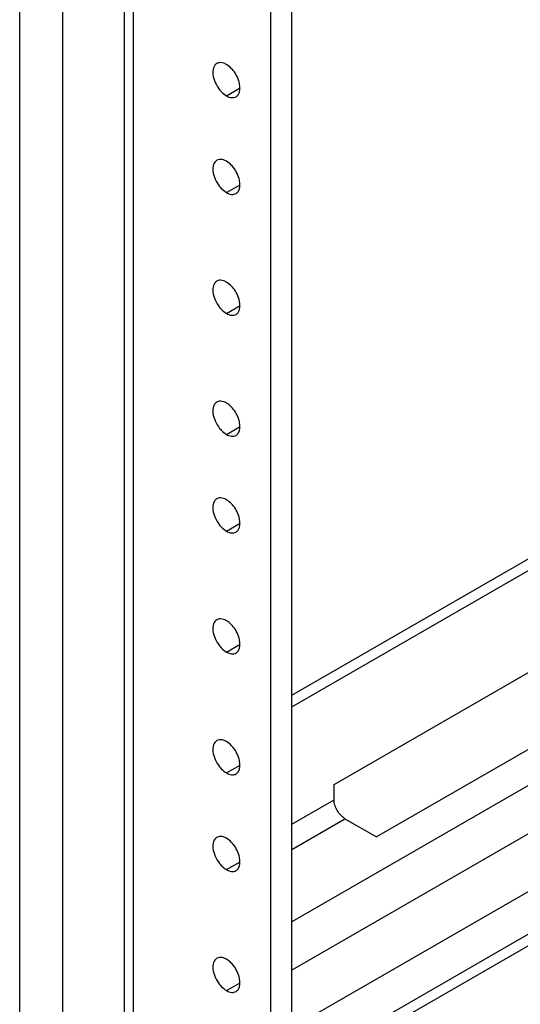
# Model space of a CAD drawing. Header units: inches. Extents: x 5 to 265, y 5 to 171.
# Tile 34 of 212: x 189.39 to 191.5, y 80.94 to 85.1. Entities that reach past the tile are written whole.
import ezdxf

# ---------------------------------------------------------------- set-up
doc = ezdxf.new("R2010")
doc.units = ezdxf.units.IN
doc.header["$LTSCALE"] = 14.96
doc.header["$MEASUREMENT"] = 0
doc.layers.get('0').update_dxf_attribs({"linetype": 'CONTINUOUS'})
doc.layers.add('03_ALL_AXES', color=7, linetype='CONTINUOUS')

msp = doc.modelspace()

# ---------------------------------------------------------------- linework, layer by layer
at = {"color": 7, "linetype": 'Continuous'}
for p, q in [((189.386, 73.138), (189.386, 126.8056)), ((189.828, 73.2878), (189.828, 126.5505)), ((189.8658, 73.3405), (189.8658, 126.5286)), ((190.4453, 73.1), (190.4453, 126.1941)), ((190.5337, 73.151), (190.5337, 126.143)), ((189.5685, 73.138), (189.5685, 103.8439)), ((190.5337, 82.2477), (195.0046, 84.829)), ((190.5337, 82.1987), (195.0046, 84.78)), ((195.0046, 83.872), (190.5337, 81.2907)), ((195.0046, 83.6679), (190.5337, 81.0866)), ((190.7119, 81.8713), (191.5957, 82.3816)), ((191.7748, 82.1598), (190.8909, 81.6495)), ((190.5337, 80.8441), (192.4266, 81.937)), ((190.7119, 81.8059), (190.7119, 81.8713)), ((190.5337, 81.7031), (190.7119, 81.8059)), ((192.3842, 81.732), (190.5337, 80.6637)), ((190.5337, 81.5969), (190.7578, 81.7263)), ((192.4266, 81.7075), (190.5337, 80.6147)), ((190.7578, 81.7263), (190.8909, 81.6495))]:
    msp.add_line(p, q, dxfattribs=at)
msp.add_open_spline([(190.7578, 81.7263), (190.7513, 81.7301), (190.7389, 81.7405), (190.7245, 81.7602), (190.7147, 81.7825), (190.7119, 81.7984), (190.7119, 81.8059)], degree=3, knots=[0, 0, 0, 0, 0.237222, 0.499999, 0.762776, 1, 1, 1, 1], dxfattribs=at)
at = {"layer": '03_ALL_AXES', "color": 7, "linetype": 'Continuous'}
for p, q in [((190.2579, 84.7772), (190.3152, 84.8103)), ((190.2579, 84.369), (190.3152, 84.402)), ((190.2579, 83.8587), (190.3152, 83.8917)), ((190.2579, 83.3483), (190.3152, 83.3814)), ((190.2579, 82.9401), (190.3152, 82.9732)), ((190.2579, 82.4298), (190.3152, 82.4628)), ((190.2579, 81.9195), (190.3152, 81.9525)), ((190.2579, 81.5112), (190.3152, 81.5443)), ((190.2579, 81.0009), (190.3152, 81.034))]:
    msp.add_line(p, q, dxfattribs=at)
for points, knots in [([(190.2174, 84.9135), (190.211, 84.9098), (190.2004, 84.8944), (190.1998, 84.8652), (190.2091, 84.8329), (190.2216, 84.8122), (190.2293, 84.8026)], [0, 0, 0, 0, 0.182426, 0.415793, 0.699097, 1, 1, 1, 1]), ([(190.2579, 84.9095), (190.2555, 84.9109), (190.2466, 84.9154), (190.2364, 84.9178), (190.2293, 84.9172)], [0, 0, 0, 0, 0.277751, 1, 1, 1, 1]), ([(190.2865, 84.8841), (190.2844, 84.8868), (190.276, 84.8964), (190.266, 84.9048), (190.2579, 84.9095)], [0, 0, 0, 0, 0.26699, 1, 1, 1, 1]), ([(190.3075, 84.7817), (190.3166, 84.7945), (190.3163, 84.8356), (190.2994, 84.8681), (190.2865, 84.8841)], [0, 0, 0, 0, 0.433871, 1, 1, 1, 1]), ([(190.2293, 84.8026), (190.2314, 84.8), (190.2398, 84.7903), (190.2498, 84.7819), (190.2579, 84.7772)], [0, 0, 0, 0, 0.26699, 1, 1, 1, 1]), ([(190.2579, 84.7772), (190.2646, 84.7734), (190.278, 84.7678), (190.2929, 84.7701), (190.2984, 84.7732)], [0, 0, 0, 0, 0.54998, 1, 1, 1, 1]), ([(190.2174, 84.5053), (190.211, 84.5015), (190.2004, 84.4862), (190.1998, 84.4569), (190.2091, 84.4246), (190.2216, 84.4039), (190.2293, 84.3944)], [0, 0, 0, 0, 0.182426, 0.415793, 0.699097, 1, 1, 1, 1]), ([(190.2579, 84.5012), (190.2555, 84.5026), (190.2466, 84.5071), (190.2364, 84.5095), (190.2293, 84.5089)], [0, 0, 0, 0, 0.277751, 1, 1, 1, 1]), ([(190.2865, 84.4759), (190.2844, 84.4785), (190.276, 84.4881), (190.266, 84.4966), (190.2579, 84.5012)], [0, 0, 0, 0, 0.26699, 1, 1, 1, 1]), ([(190.3075, 84.3734), (190.3166, 84.3863), (190.3163, 84.4273), (190.2994, 84.4599), (190.2865, 84.4759)], [0, 0, 0, 0, 0.433871, 1, 1, 1, 1]), ([(190.2293, 84.3944), (190.2314, 84.3917), (190.2398, 84.3821), (190.2498, 84.3737), (190.2579, 84.369)], [0, 0, 0, 0, 0.26699, 1, 1, 1, 1]), ([(190.2579, 84.369), (190.2646, 84.3651), (190.278, 84.3596), (190.2929, 84.3618), (190.2984, 84.365)], [0, 0, 0, 0, 0.54998, 1, 1, 1, 1]), ([(190.2174, 83.9949), (190.211, 83.9912), (190.2004, 83.9759), (190.1998, 83.9466), (190.2091, 83.9143), (190.2216, 83.8936), (190.2293, 83.8841)], [0, 0, 0, 0, 0.182426, 0.415793, 0.699097, 1, 1, 1, 1]), ([(190.2579, 83.9909), (190.2555, 83.9923), (190.2466, 83.9968), (190.2364, 83.9992), (190.2293, 83.9986)], [0, 0, 0, 0, 0.277751, 1, 1, 1, 1]), ([(190.2865, 83.9655), (190.2844, 83.9682), (190.276, 83.9778), (190.266, 83.9862), (190.2579, 83.9909)], [0, 0, 0, 0, 0.26699, 1, 1, 1, 1]), ([(190.3075, 83.8631), (190.3166, 83.876), (190.3163, 83.917), (190.2994, 83.9495), (190.2865, 83.9655)], [0, 0, 0, 0, 0.433871, 1, 1, 1, 1]), ([(190.2293, 83.8841), (190.2314, 83.8814), (190.2398, 83.8718), (190.2498, 83.8633), (190.2579, 83.8587)], [0, 0, 0, 0, 0.26699, 1, 1, 1, 1]), ([(190.2579, 83.8587), (190.2646, 83.8548), (190.278, 83.8493), (190.2929, 83.8515), (190.2984, 83.8547)], [0, 0, 0, 0, 0.54998, 1, 1, 1, 1]), ([(190.2579, 83.4806), (190.2555, 83.482), (190.2466, 83.4865), (190.2364, 83.4889), (190.2293, 83.4883)], [0, 0, 0, 0, 0.277751, 1, 1, 1, 1]), ([(190.2174, 83.4846), (190.211, 83.4809), (190.2004, 83.4656), (190.1998, 83.4363), (190.2091, 83.404), (190.2216, 83.3833), (190.2293, 83.3737)], [0, 0, 0, 0, 0.182426, 0.415793, 0.699097, 1, 1, 1, 1]), ([(190.2865, 83.4552), (190.2844, 83.4579), (190.276, 83.4675), (190.266, 83.4759), (190.2579, 83.4806)], [0, 0, 0, 0, 0.26699, 1, 1, 1, 1]), ([(190.3075, 83.3528), (190.3166, 83.3657), (190.3163, 83.4067), (190.2994, 83.4392), (190.2865, 83.4552)], [0, 0, 0, 0, 0.433871, 1, 1, 1, 1]), ([(190.2293, 83.3737), (190.2314, 83.3711), (190.2398, 83.3615), (190.2498, 83.353), (190.2579, 83.3483)], [0, 0, 0, 0, 0.26699, 1, 1, 1, 1]), ([(190.2579, 83.3483), (190.2646, 83.3445), (190.278, 83.339), (190.2929, 83.3412), (190.2984, 83.3443)], [0, 0, 0, 0, 0.54998, 1, 1, 1, 1]), ([(190.2174, 83.0764), (190.211, 83.0727), (190.2004, 83.0573), (190.1998, 83.0281), (190.2091, 82.9957), (190.2216, 82.975), (190.2293, 82.9655)], [0, 0, 0, 0, 0.182426, 0.415793, 0.699097, 1, 1, 1, 1]), ([(190.2579, 83.0724), (190.2555, 83.0738), (190.2466, 83.0782), (190.2364, 83.0807), (190.2293, 83.08)], [0, 0, 0, 0, 0.277751, 1, 1, 1, 1]), ([(190.2865, 83.047), (190.2844, 83.0496), (190.276, 83.0593), (190.266, 83.0677), (190.2579, 83.0724)], [0, 0, 0, 0, 0.26699, 1, 1, 1, 1]), ([(190.3075, 82.9445), (190.3166, 82.9574), (190.3163, 82.9984), (190.2994, 83.031), (190.2865, 83.047)], [0, 0, 0, 0, 0.433871, 1, 1, 1, 1]), ([(190.2293, 82.9655), (190.2314, 82.9628), (190.2398, 82.9532), (190.2498, 82.9448), (190.2579, 82.9401)], [0, 0, 0, 0, 0.26699, 1, 1, 1, 1]), ([(190.2579, 82.9401), (190.2646, 82.9362), (190.278, 82.9307), (190.2929, 82.9329), (190.2984, 82.9361)], [0, 0, 0, 0, 0.54998, 1, 1, 1, 1]), ([(190.2174, 82.5661), (190.211, 82.5623), (190.2004, 82.547), (190.1998, 82.5177), (190.2091, 82.4854), (190.2216, 82.4647), (190.2293, 82.4552)], [0, 0, 0, 0, 0.182426, 0.415793, 0.699097, 1, 1, 1, 1]), ([(190.2579, 82.5621), (190.2555, 82.5634), (190.2466, 82.5679), (190.2364, 82.5704), (190.2293, 82.5697)], [0, 0, 0, 0, 0.277751, 1, 1, 1, 1]), ([(190.2865, 82.5367), (190.2844, 82.5393), (190.276, 82.5489), (190.266, 82.5574), (190.2579, 82.5621)], [0, 0, 0, 0, 0.26699, 1, 1, 1, 1]), ([(190.3075, 82.4342), (190.3166, 82.4471), (190.3163, 82.4881), (190.2994, 82.5207), (190.2865, 82.5367)], [0, 0, 0, 0, 0.433871, 1, 1, 1, 1]), ([(190.2293, 82.4552), (190.2314, 82.4525), (190.2398, 82.4429), (190.2498, 82.4345), (190.2579, 82.4298)], [0, 0, 0, 0, 0.26699, 1, 1, 1, 1]), ([(190.2579, 82.4298), (190.2646, 82.4259), (190.278, 82.4204), (190.2929, 82.4226), (190.2984, 82.4258)], [0, 0, 0, 0, 0.54998, 1, 1, 1, 1]), ([(190.2174, 82.0557), (190.211, 82.052), (190.2004, 82.0367), (190.1998, 82.0074), (190.2091, 81.9751), (190.2216, 81.9544), (190.2293, 81.9449)], [0, 0, 0, 0, 0.182426, 0.415793, 0.699097, 1, 1, 1, 1]), ([(190.2579, 82.0517), (190.2555, 82.0531), (190.2466, 82.0576), (190.2364, 82.06), (190.2293, 82.0594)], [0, 0, 0, 0, 0.277751, 1, 1, 1, 1]), ([(190.2865, 82.0263), (190.2844, 82.029), (190.276, 82.0386), (190.266, 82.0471), (190.2579, 82.0517)], [0, 0, 0, 0, 0.26699, 1, 1, 1, 1]), ([(190.3075, 81.9239), (190.3166, 81.9368), (190.3163, 81.9778), (190.2994, 82.0103), (190.2865, 82.0263)], [0, 0, 0, 0, 0.433871, 1, 1, 1, 1]), ([(190.2293, 81.9449), (190.2314, 81.9422), (190.2398, 81.9326), (190.2498, 81.9242), (190.2579, 81.9195)], [0, 0, 0, 0, 0.26699, 1, 1, 1, 1]), ([(190.2579, 81.9195), (190.2646, 81.9156), (190.278, 81.9101), (190.2929, 81.9123), (190.2984, 81.9155)], [0, 0, 0, 0, 0.54998, 1, 1, 1, 1]), ([(190.2174, 81.6475), (190.211, 81.6438), (190.2004, 81.6284), (190.1998, 81.5992), (190.2091, 81.5668), (190.2216, 81.5462), (190.2293, 81.5366)], [0, 0, 0, 0, 0.182426, 0.415793, 0.699097, 1, 1, 1, 1]), ([(190.2579, 81.6435), (190.2555, 81.6449), (190.2466, 81.6493), (190.2364, 81.6518), (190.2293, 81.6512)], [0, 0, 0, 0, 0.277751, 1, 1, 1, 1]), ([(190.2865, 81.6181), (190.2844, 81.6208), (190.276, 81.6304), (190.266, 81.6388), (190.2579, 81.6435)], [0, 0, 0, 0, 0.26699, 1, 1, 1, 1]), ([(190.3075, 81.5156), (190.3166, 81.5285), (190.3163, 81.5696), (190.2994, 81.6021), (190.2865, 81.6181)], [0, 0, 0, 0, 0.433871, 1, 1, 1, 1]), ([(190.2293, 81.5366), (190.2314, 81.5339), (190.2398, 81.5243), (190.2498, 81.5159), (190.2579, 81.5112)], [0, 0, 0, 0, 0.26699, 1, 1, 1, 1]), ([(190.2579, 81.5112), (190.2646, 81.5074), (190.278, 81.5018), (190.2929, 81.504), (190.2984, 81.5072)], [0, 0, 0, 0, 0.54998, 1, 1, 1, 1]), ([(190.2174, 81.1372), (190.211, 81.1335), (190.2004, 81.1181), (190.1998, 81.0889), (190.2091, 81.0565), (190.2216, 81.0358), (190.2293, 81.0263)], [0, 0, 0, 0, 0.182426, 0.415793, 0.699097, 1, 1, 1, 1]), ([(190.2579, 81.1332), (190.2555, 81.1346), (190.2466, 81.139), (190.2364, 81.1415), (190.2293, 81.1408)], [0, 0, 0, 0, 0.277751, 1, 1, 1, 1]), ([(190.2865, 81.1078), (190.2844, 81.1104), (190.276, 81.1201), (190.266, 81.1285), (190.2579, 81.1332)], [0, 0, 0, 0, 0.26699, 1, 1, 1, 1]), ([(190.3075, 81.0053), (190.3166, 81.0182), (190.3163, 81.0592), (190.2994, 81.0918), (190.2865, 81.1078)], [0, 0, 0, 0, 0.433871, 1, 1, 1, 1]), ([(190.2293, 81.0263), (190.2314, 81.0236), (190.2398, 81.014), (190.2498, 81.0056), (190.2579, 81.0009)], [0, 0, 0, 0, 0.26699, 1, 1, 1, 1]), ([(190.2579, 81.0009), (190.2646, 80.997), (190.278, 80.9915), (190.2929, 80.9937), (190.2984, 80.9969)], [0, 0, 0, 0, 0.54998, 1, 1, 1, 1])]:
    msp.add_open_spline(points, degree=3, knots=knots, dxfattribs=at)
for points in [[(190.2293, 84.9172), (190.2251, 84.9168), (190.221, 84.9156), (190.2174, 84.9135)], [(190.2984, 84.7732), (190.302, 84.7753), (190.3051, 84.7783), (190.3075, 84.7817)], [(190.2293, 84.5089), (190.2251, 84.5086), (190.221, 84.5073), (190.2174, 84.5053)], [(190.2984, 84.365), (190.302, 84.367), (190.3051, 84.37), (190.3075, 84.3734)], [(190.2293, 83.9986), (190.2251, 83.9982), (190.221, 83.997), (190.2174, 83.9949)], [(190.2984, 83.8547), (190.302, 83.8567), (190.3051, 83.8597), (190.3075, 83.8631)], [(190.2293, 83.4883), (190.2251, 83.4879), (190.221, 83.4867), (190.2174, 83.4846)], [(190.2984, 83.3443), (190.302, 83.3464), (190.3051, 83.3494), (190.3075, 83.3528)], [(190.2293, 83.08), (190.2251, 83.0797), (190.221, 83.0784), (190.2174, 83.0764)], [(190.2984, 82.9361), (190.302, 82.9382), (190.3051, 82.9411), (190.3075, 82.9445)], [(190.2293, 82.5697), (190.2251, 82.5694), (190.221, 82.5681), (190.2174, 82.5661)], [(190.2984, 82.4258), (190.302, 82.4278), (190.3051, 82.4308), (190.3075, 82.4342)], [(190.2293, 82.0594), (190.2251, 82.0591), (190.221, 82.0578), (190.2174, 82.0557)], [(190.2984, 81.9155), (190.302, 81.9175), (190.3051, 81.9205), (190.3075, 81.9239)], [(190.2293, 81.6512), (190.2251, 81.6508), (190.221, 81.6496), (190.2174, 81.6475)], [(190.2984, 81.5072), (190.302, 81.5093), (190.3051, 81.5123), (190.3075, 81.5156)], [(190.2293, 81.1408), (190.2251, 81.1405), (190.221, 81.1393), (190.2174, 81.1372)], [(190.2984, 80.9969), (190.302, 80.999), (190.3051, 81.0019), (190.3075, 81.0053)]]:
    msp.add_open_spline(points, degree=3, dxfattribs=at)

doc.saveas('drawing.dxf')
